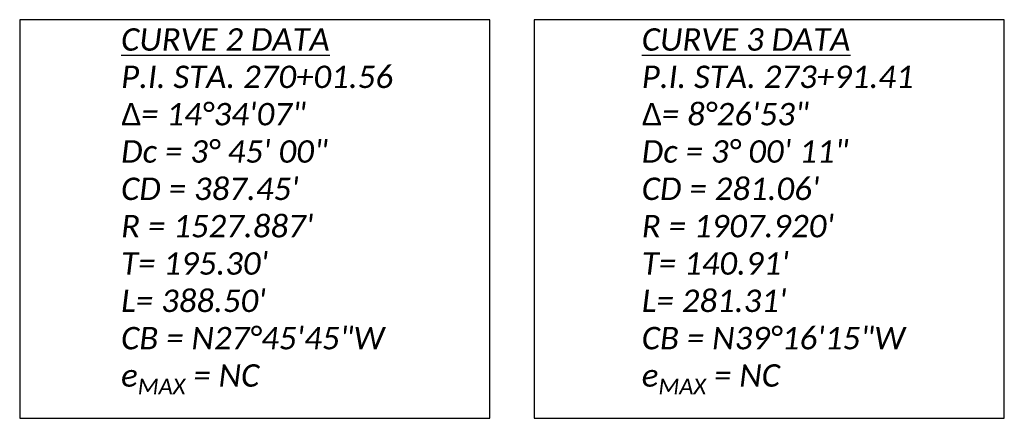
# Model space of a CAD drawing. Header units: feet. Extents: x 2244491 to 2246839, y 594397 to 597597.
# Tile 1 of 115: x 2244491 to 2244614, y 594937 to 594987. Entities that reach past the tile are written whole.
import ezdxf

# ---------------------------------------------------------------- set-up
doc = ezdxf.new("R2010")
doc.units = ezdxf.units.FT
doc.header["$MEASUREMENT"] = 0
doc.layers.add('0_Mview', color=7, linetype='Continuous', plot=False)
doc.layers.add('GE_P_CL_Text', color=7, linetype='Continuous')
doc.styles.add('P_Slanted_Normal', font='calibrii.ttf', dxfattribs={"height": 0.14})

msp = doc.modelspace()

# ---------------------------------------------------------------- linework, layer by layer
at = {"layer": '0_Mview'}
for points in [[(2244490.803, 594987.039), (2244490.811, 594937.216), (2244549.629, 594937.227), (2244549.621, 594987.05)], [(2244555.177, 594987.041), (2244555.184, 594937.218), (2244614.003, 594937.229), (2244613.995, 594987.052)]]:
    msp.add_lwpolyline(points, close=True, dxfattribs=at)

# ---------------------------------------------------------------- texts
at = {"layer": 'GE_P_CL_Text', "color": 7, "char_height": 2.8, "width": 40.2855, "attachment_point": 7, "style": 'P_Slanted_Normal'}
for s, insert in [('{\\LCURVE 2 DATA\\P}P.I. STA. 270+01.56 \\P{\\Fgreekc|c0;Δ}= 14°34\'07"\\PDc = 3%%D 45\' 00" \\PCD = 387.45\' \\PR = 1527.887\' \\PT= 195.30\' \\PL= 388.50\'\\PCB = N27°45\'45"W\\P{\\A1;e\\H0.7x;\\S^ MAX;\\H1.42857x; = NC}', (2244503.492, 594940.217)), ('{\\LCURVE 3 DATA\\P}P.I. STA. 273+91.41 \\P{\\Fgreekc|c0;Δ}= 8°26\'53"\\PDc = 3%%D 00\' 11" \\PCD = 281.06\' \\PR = 1907.920\' \\PT= 140.91\' \\PL= 281.31\'\\PCB = N39°16\'15"W\\P{\\A1;e\\H0.7x;\\S^ MAX;\\H1.42857x; = NC}', (2244568.641, 594940.219))]:
    msp.add_mtext(s, dxfattribs=dict(at, insert=insert))

doc.saveas('drawing.dxf')
